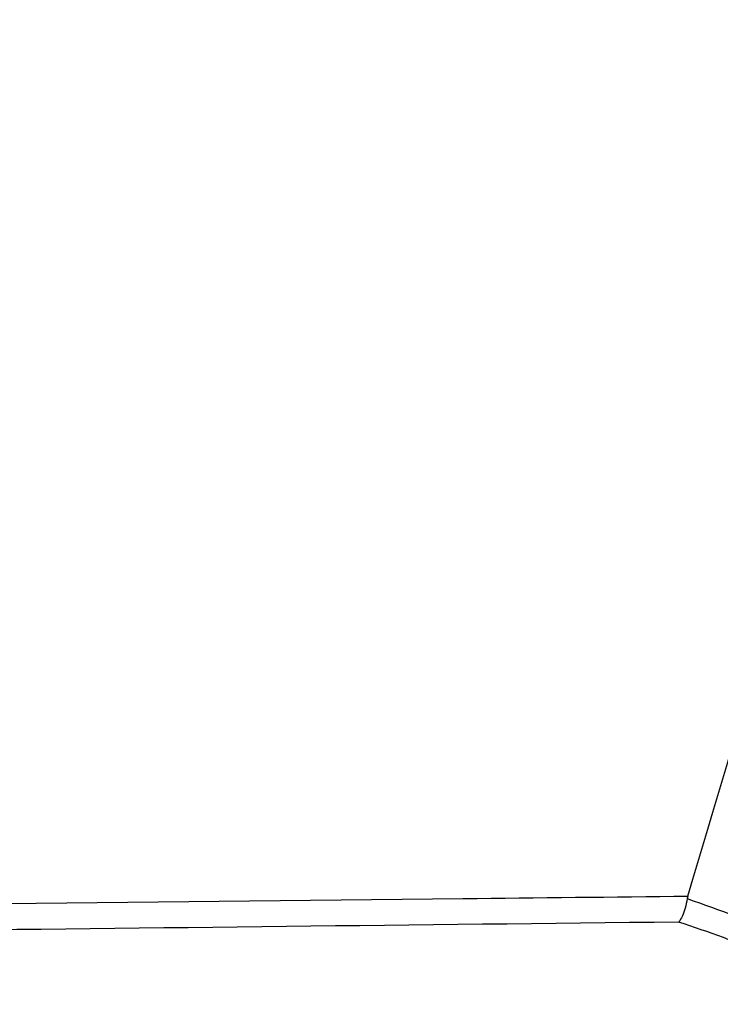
# Model space of a CAD drawing. Header units: millimetres. Extents: x -0.201 to 0.721, y -0.195 to 0.483.
# Tile 13 of 188: x -0.108 to -0.096, y 0.081 to 0.098. Entities that reach past the tile are written whole.
import ezdxf

# ---------------------------------------------------------------- set-up
doc = ezdxf.new("R2010")
doc.units = ezdxf.units.MM

msp = doc.modelspace()

# ---------------------------------------------------------------- linework, layer by layer
at = {"color": 7, "linetype": 'Continuous', "lineweight": 25}
msp.add_line((-0.096548, 0.082899), (-0.096559, 0.082854), dxfattribs=at)
for points, knots in [([(-0.096548, 0.082899), (-0.095621, 0.086016), (-0.093735, 0.092357), (-0.091132, 0.101994), (-0.088682, 0.111793), (-0.086435, 0.121648), (-0.084389, 0.131545), (-0.082545, 0.141478), (-0.080904, 0.151444), (-0.079465, 0.161449), (-0.07799, 0.173433), (-0.07664, 0.187413), (-0.075624, 0.203408), (-0.075088, 0.219456), (-0.07517, 0.230172), (-0.075211, 0.235533)], [0, 0, 0, 0, 0.06304, 0.128265, 0.193518, 0.258852, 0.324213, 0.389439, 0.454692, 0.520026, 0.585387, 0.688769, 0.79226, 0.896075, 1, 1, 1, 1]), ([(-0.150973, 0.082275), (-0.145471, 0.08234), (-0.128636, 0.082539), (-0.110494, 0.082745), (-0.097855, 0.082884), (-0.096548, 0.082899)], [0, 0, 0, 0, 0.303306, 0.927972, 1, 1, 1, 1]), ([(-0.096559, 0.082854), (-0.09657, 0.082797), (-0.096592, 0.082685), (-0.096645, 0.082542), (-0.096686, 0.082472), (-0.096708, 0.082446), (-0.096709, 0.082445)], [0, 0, 0, 0, 0.321114, 0.6417, 0.989407, 1, 1, 1, 1]), ([(-0.096559, 0.082854), (-0.095997, 0.082656), (-0.094883, 0.082265), (-0.093876, 0.081619), (-0.093377, 0.081299)], [0, 0, 0, 0, 0.503753, 1, 1, 1, 1]), ([(-0.096709, 0.082445), (-0.105826, 0.082341), (-0.120824, 0.08217), (-0.138912, 0.081955), (-0.147883, 0.081847), (-0.150973, 0.081809)], [0, 0, 0, 0, 0.504029, 0.829189, 1, 1, 1, 1]), ([(-0.093643, 0.081011), (-0.094143, 0.081314), (-0.095117, 0.081906), (-0.096187, 0.082269), (-0.096709, 0.082445)], [0, 0, 0, 0, 0.513072, 1, 1, 1, 1])]:
    msp.add_open_spline(points, degree=3, knots=knots, dxfattribs=at)

doc.saveas('drawing.dxf')
